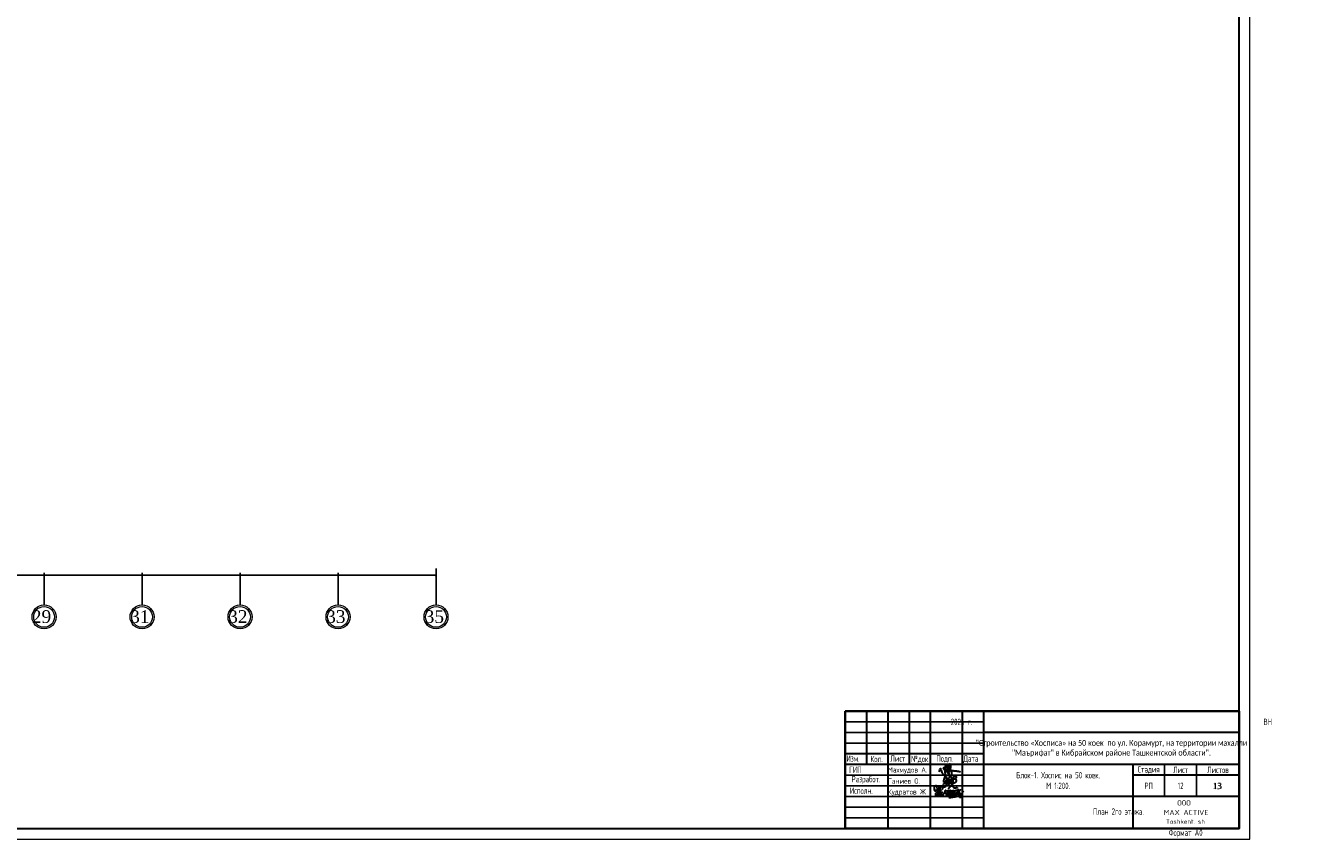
# Model space of a CAD drawing. Header units: millimetres. Extents: x 42471 to 951304, y -405702 to -322821.
# Tile 18 of 37: x 311498 to 371264, y -405702 to -367384. Entities that reach past the tile are written whole.
import ezdxf
from ezdxf.enums import TextEntityAlignment as Align

# ---------------------------------------------------------------- set-up
doc = ezdxf.new("R2010")
doc.units = ezdxf.units.MM
doc.layers.add('_Текст', color=7, linetype='Continuous')
doc.layers.add('os', color=3, linetype='Continuous')
doc.layers.add('ТХ. штамп', color=7, linetype='Continuous', lineweight=25)
doc.layers.add('ЭМ', color=240, linetype='Continuous', lineweight=20)
doc.styles.add('COMPLEX', font='isocpeur.ttf')
doc.styles.add('SPDS', font='spds.shx', dxfattribs={"width": 0.8, "height": 250})
doc.styles.add('SPDS1', font='spds.shx', dxfattribs={"width": 0.8})
doc.styles.get("Standard").update_dxf_attribs({"font": 'times.ttf'})
doc.styles.add('style1', font='times.ttf')
doc.dimstyles.new('ISO-25', dxfattribs={"dimtxt": 350, "dimasz": 100, "dimexe": 50, "dimexo": 50, "dimgap": 10, "dimtad": 1, "dimdec": 0, "dimtxsty": 'Standard', "dimblk": 'ARCHTICK', "dimcen": 20, "dimclrd": 1, "dimclre": 1, "dimadec": 0, "dimazin": 0, "dimtfac": 1, "dimtdec": 0, "dimtmove": 0, "dimatfit": 3, "dimldrblk": 'ARCHTICK', "dimfxl": 1, "dimarcsym": 0})

# ---------------------------------------------------------------- blocks, each defined once
blk = doc.blocks.new('_ArchTick')
at = {"color": 0, "linetype": 'ByBlock', "const_width": 0.15}
blk.add_lwpolyline([(-0.5, -0.5), (0.5, 0.5)], dxfattribs=at)
blk = doc.blocks.new('*D1743')
at = {"color": 1, "lineweight": -2, "transparency": 16777216}
for p, q in [((271172, -392879), (271172, -393246)), ((271172, -393196), (330772, -393196)), ((330772, -392879), (330772, -393246))]:
    blk.add_line(p, q, dxfattribs=at)
at = {"layer": 'Defpoints', "color": 0, "lineweight": 25, "transparency": 16777216}
for p in [(271172, -392829), (330772, -392829), (330772, -393196)]:
    blk.add_point(p, dxfattribs=at)
at = {"color": 1, "lineweight": -2, "transparency": 16777216, "xscale": 100, "yscale": 100, "zscale": 100, "rotation": 180}
blk.add_blockref('_ArchTick', (271172, -393196), dxfattribs=at)
at = {"color": 1, "lineweight": -2, "transparency": 16777216, "xscale": 100, "yscale": 100, "zscale": 100}
blk.add_blockref('_ArchTick', (330772, -393196), dxfattribs=at)
at = {"color": 0, "transparency": 16777216, "insert": (300972, -393007), "char_height": 350, "attachment_point": 5}
blk.add_mtext('59600', dxfattribs=at)
blk = doc.blocks.new('A$C4c4061ee')
at = {"color": 184, "lineweight": 30}
blk.add_spline([(-39.7, -7.1), (-36.8, 4), (-34, 7.9), (-31.2, -0.1), (-24.1, -16.2), (-16.7, -23.5), (-13.9, -23.5), (-12.5, -17.9), (-12.5, 12.7), (-8.3, 24.8), (-4.4, 27), (-3.4, 21.4), (-5.7, 12.9), (-4.4, 8), (-4.4, -10), (-2, -12.6), (3.3, -10), (9.6, 6.1), (12.6, 19.5), (7.6, 28.9), (4.7, 26.6), (2.4, 16.6), (1.1, -1.2), (2.9, -14.2), (6.8, -24.8), (10.9, -24.8), (15, -21.3), (16.5, -17.2), (16.5, -9.9), (12, 2), (5.9, 7.4), (-2.7, 10.3), (-10, 12.1), (-17, 12.1), (-21.5, 11.2), (-22.5, 7.7), (-20, 5.4), (-14, 3.7), (-0.7, 1.8), (11, 0.5), (22.2, -1.2), (37.6, -2.6), (43.5, -3.6), (49.3, -4.5), (54.9, -6.4)], degree=3, dxfattribs=at)
blk = doc.blocks.new('Odil Ganiyev')
at = {"color": 184, "lineweight": 30}
for points, knots in [([(278093, -189111), (278063, -189124), (277979, -189180), (277976, -189469), (278121, -189357), (278159, -189260), (278167, -189222)], [0, 0, 0, 0, 84.01965, 319.3343, 434.006974, 519.963926, 519.963926, 519.963926, 519.963926]), ([(278167, -189222), (278181, -189151), (278171, -189084), (278111, -189103), (278093, -189111)], [526.826092, 526.826092, 526.826092, 526.826092, 665.559085, 706.396126, 706.396126, 706.396126, 706.396126]), ([(278396, -189316), (278466, -189243), (278495, -189145), (278487, -189009), (278378, -188944), (278332, -188998), (278319, -189020), (278305, -189050), (278280, -189134), (278300, -189288), (278388, -189386)], [0, 0, 0, 0, 210.331661, 341.544209, 437.993539, 521.209993, 521.209993, 521.209993, 602.643394, 823.015149, 823.015149, 823.015149, 823.015149]), ([(278617, -189118), (278680, -189058), (278780, -189127), (278817, -189262), (278675, -189400), (278595, -189412), (278531, -189410)], [498.211239, 498.211239, 498.211239, 498.211239, 560.962433, 628.560844, 789.184895, 992.203079, 992.203079, 992.203079, 992.203079]), ([(278604, -188939), (278630, -188908), (278658, -188890), (278746, -188897), (278776, -188980), (278743, -189054), (278691, -189101), (278617, -189118)], [0, 0, 0, 0, 59.301687, 137.83445, 232.671471, 306.955654, 371.443461, 371.443461, 371.443461, 371.443461])]:
    blk.add_open_spline(points, degree=3, knots=knots, dxfattribs=at)
for points in [[(278174, -189155), (278173, -189633), (278135, -189699), (278036, -189702), (278008, -189605), (278074, -189469), (278128, -189405), (278218, -189288)], [(278009, -189095), (278081, -189029), (278139, -189055), (278204, -188993)], [(278218, -189288), (278220, -189298), (278251, -189229), (278258, -189294), (278315, -189206), (278295, -189231), (278320, -189288), (278380, -189198), (278355, -189239), (278384, -189286), (278449, -189192), (278428, -189223), (278438, -189281), (278515, -189197), (278494, -189208), (278505, -189282), (278604, -188932), (278563, -189514)], [(278213, -189509), (278316, -189388), (278340, -189483), (278421, -189425), (278521, -189382)]]:
    blk.add_spline(points, degree=3, dxfattribs=at)
blk = doc.blocks.new('A$C77aec0c1')
at = {"color": 184, "lineweight": 30}
for points in [[(-78.4, 25.2), (-78.4, 19.8), (-80.1, 15.4), (-82.7, 15.2), (-85.9, 18.3), (-87.6, 24.6), (-87.6, 33.5), (-85.8, 41.5), (-83.2, 44.9), (-79.5, 45.3), (-74.8, 37.3), (-71.4, 24), (-70.3, 12.8), (-70.6, 1.9), (-72.5, -8.2), (-74.5, -11.9), (-76.7, -12.4), (-79.3, -9.8), (-81.1, -2.5), (-80.5, 2.8), (-78.6, 6.3), (-76.3, 8.1), (-74.2, 8.6)], [(-70.3, 8.8), (-64.2, 15.4), (-63.4, 26), (-64.7, 36.5), (-65.8, 41.1), (-66, 40.4), (-65.4, 38.6), (-63.9, 30.6), (-63.4, 26), (-62.4, 17.4), (-61.3, 7.7), (-60.5, -1.3), (-59.7, -9.1), (-59.2, -11.6), (-59.5, -10.3), (-59.8, -8.8), (-61, 4.4), (-61.6, 9.7), (-62.2, 15.2), (-62.4, 16.8), (-60.5, 15), (-58.2, 15.7), (-56.6, 21.2), (-56.7, 31.2), (-55.8, 37.1), (-53.2, 40), (-50, 39.7), (-45.9, 34.7), (-45.4, 29.7), (-46.3, 25.7), (-48.8, 25), (-50.3, 25.3)], [(-56.6, 20.3), (-55.7, 12.4), (-53.4, 2), (-50.9, -4.5), (-47.7, -7.4), (-43.4, -8.2), (-40.2, -6.5), (-38.7, -1.4), (-39.6, 2.9), (-41.5, 6), (-44.2, 7.7), (-47, 7.2), (-47.6, 5.7)], [(-30.4, 1), (-29.8, 17.4), (-28.4, 20.1), (-25.6, 19.9), (-20.5, 13.6), (-18.9, 4.6), (-17.5, -7.1), (-18.5, -11.1), (-21.9, -11.5), (-24, -7.9), (-23.3, -0.6), (-20.4, 7.3), (-17, 14), (-13.9, 18.7), (-9.6, 18.3), (-6.3, 10.9), (-5, -2.4), (-5, -8.8), (-9, -10.1), (-12.3, -6.5), (-11.2, 0.2), (-8.3, 6.3), (-6.9, 12.8), (-4.7, 17.9), (-0.2, 20.5), (4.2, 17.9), (6, 9.7), (7.1, 1), (7.6, -6.8), (4.7, -8.8), (0.1, -8.1), (-0.1, -1.4), (3.2, 6.9), (7.8, 15.8), (10.6, 19.9), (16, 19.6), (19.3, 13.2), (20.4, 0.9), (19.5, -6.1), (16.8, -9.2), (13.6, -8.5), (11.7, -1), (15.1, 6.9), (19.9, 14.2), (24.4, 19.9), (31, 21.1), (35, 14.6), (36.2, 0.9), (34.1, -5.6), (29.3, -6.4), (26.9, -3.5), (30.5, 6.3), (35.4, 12.4), (39.7, 19.3), (40.4, 25.2), (40.7, 24.3), (43.9, -4.9), (43.8, -3.9), (42.9, 9.7), (43.1, 12.5), (45.5, 16.5), (50.4, 21.1), (52.2, 22.2), (51.2, 21.8)], [(-10.4, 26.1), (-11.3, 30.7), (-5.9, 37.4), (1.2, 43.5), (6.2, 44.3), (10.3, 42.2), (12.4, 38), (15, 34.5), (18.4, 33), (24.9, 33.5), (29.4, 34.6), (33.6, 34.4), (35.1, 34)], [(42.9, 10.8), (45.1, 7.7), (48.3, 5.7), (51.7, 3.7), (54.9, -0.4), (57.8, -5.8), (58.9, -10.7), (58.5, -15.5), (56.8, -17.9), (52, -18.5), (48.4, -18.1), (46.1, -15.6), (45.8, -12.6), (48.1, -9.4), (51.1, -6.3), (54.5, -2.6), (57.9, 1), (62.2, 6.3), (66.5, 12.8), (69.8, 17.8)], [(-11.8, -17.3), (-2.7, -17.5), (7.9, -15.9), (17.6, -14.8), (25.1, -13.1), (30.9, -13.1)]]:
    blk.add_spline(points, degree=3, dxfattribs=at)
blk = doc.blocks.new('124343576765846544')
at = {"color": 7, "lineweight": 25, "ltscale": 100}
for p in [(526998, 459414), (521998, 457914)]:
    blk.add_line(p, (526998, 457914), dxfattribs=at)
at = {"layer": '_Текст', "color": 7, "lineweight": 30}
for p, q in [((526998, 463414), (508498, 463414)), ((509498, 463414), (509498, 460914)), ((510498, 463414), (510498, 457914)), ((511498, 463414), (511498, 460914)), ((512498, 463414), (512498, 457914)), ((513998, 463414), (513998, 457914)), ((514998, 463414), (514998, 457914)), ((526998, 462414), (514998, 462414)), ((514998, 461414), (508498, 461414)), ((526998, 460914), (508498, 460914)), ((521998, 460914), (521998, 457914)), ((526998, 460414), (521998, 460414)), ((526998, 459414), (514998, 459414))]:
    blk.add_line(p, q, dxfattribs=at)
at = {"layer": '_Текст', "color": 7, "linetype": 'ByBlock', "lineweight": 30}
blk.add_line((508498, 463414), (508498, 457914), dxfattribs=at)
at = {"layer": '_Текст', "color": 7, "lineweight": 25}
for p, q in [((514998, 462914), (508498, 462914)), ((514998, 462414), (508498, 462414)), ((514998, 461914), (508498, 461914)), ((523498, 460914), (523498, 459414)), ((524998, 460914), (524998, 459414)), ((514998, 460414), (508498, 460414)), ((514998, 459914), (508498, 459914)), ((514998, 459414), (508498, 459414)), ((514998, 458914), (508498, 458914)), ((514998, 458414), (508498, 458414))]:
    blk.add_line(p, q, dxfattribs=at)
at = {"layer": '_Текст', "color": 7, "linetype": 'ByBlock', "lineweight": 30}
blk.add_lwpolyline([(526998, 463414), (526998, 457914), (508498, 457914)], dxfattribs=at)
for name, p, xscale, yscale, zscale in [('A$C4c4061ee', (513334, 460638), 10.45975922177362, 10.45975922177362, 10.45975922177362), ('A$C77aec0c1', (513463, 459525), 8.776011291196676, 8.776011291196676, 8.776011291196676)]:
    blk.add_blockref(name, p, dxfattribs=dict(xscale=xscale, yscale=yscale, zscale=zscale))
at = {"xscale": 0.7326778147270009, "yscale": 0.7326778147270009, "zscale": 0.7326778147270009, "rotation": 351.5695638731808}
blk.add_blockref('Odil Ganiyev', (331974, 627214), dxfattribs=at)
at = {"lineweight": 25, "insert": (523109, 459232), "char_height": 243.53, "width": 2498.43, "attachment_point": 1, "line_spacing_factor": 1.104144, "style": 'COMPLEX'}
blk.add_mtext('\\pi981.33019;ООО \\P\\pi348.14792;MAX ACTIVE \\P\\pi453.55158;{\\H0.84862x;Toshkent. sh}', dxfattribs=at)
at = {"layer": '_Текст', "color": 7, "lineweight": 25, "style": 'SPDS1', "width": 0.8}
for s, p in [('Изм.', (508560, 461043)), ('Кол.', (509690, 461022)), ('Лист', (510622, 461043)), ('№док', (511595, 461027)), ('Подп.', (512782, 461043)), ('Дата', (514053, 461043))]:
    blk.add_text(s, height=300, dxfattribs=at).set_placement(p)
at = {"layer": '_Текст', "color": 7, "lineweight": 25, "style": 'SPDS1'}
for s, p in [('Махмудов А.', (510499, 460538)), ('Ганиев О.', (510507, 460012)), ('Кудратов Ж', (510499, 459505))]:
    blk.add_text(s, height=250, dxfattribs=at).set_placement(p)
at = {"layer": '_Текст', "color": 7, "style": 'SPDS1'}
blk.add_text('13', height=300, dxfattribs=at).set_placement((525980, 459901), align=Align.MIDDLE_CENTER)
at = {"layer": '_Текст', "color": 7, "char_height": 300, "attachment_point": 5}
for s, insert, width, style in [('2026 г.                                                                                            ВН', (520998, 462914), 12000, 'SPDS1'), ('{\\fCalibri|b0|i0|c204|p34;\\H0.91667x;\\C256;"Строительство «Хосписа» на 50 коек  по ул. Корамурт, на территории махалли "Маърифат" в Кибрайском районе Ташкентской области".\\H1.30253x; }', (520998, 461664), 12000, 'SPDS'), ('Стадия', (522748, 460664), 1500, 'SPDS1'), ('Лист', (524248, 460664), 1500, 'SPDS1'), ('Листов', (525998, 460664), 1500, 'SPDS1'), ('Блок-1. Хоспис на 50 коек.\\PМ 1:200.', (518498, 460164), 7000, 'SPDS'), ('РП', (522748, 459914), 1500, 'SPDS1')]:
    blk.add_mtext(s, dxfattribs=dict(at, insert=insert, width=width, style=style))
at = {"layer": '_Текст', "color": 7, "lineweight": 25, "char_height": 300, "width": 2423.39, "attachment_point": 5, "style": 'SPDS1'}
for s, insert in [('ГИП', (508981, 460668)), ('Разработ.', (509480, 460186)), ('Исполн.', (509258, 459686))]:
    blk.add_mtext(s, dxfattribs=dict(at, insert=insert))
blk = doc.blocks.new('1231234431252433')
at = {"color": 0, "linetype": 'Continuous', "lineweight": 30}
for p, q in [((394342, 193022), (412842, 193022)), ((394342, 187522), (394342, 193022))]:
    blk.add_line(p, q, dxfattribs=at)
at = {"layer": 'ЭМ', "color": 0, "lineweight": 20, "ltscale": 0.5}
blk.add_lwpolyline([(287242, 187022), (413342, 187022), (413342, 269622), (287242, 269622)], close=True, dxfattribs=at)
at = {"layer": 'ЭМ', "color": 0, "lineweight": 30, "ltscale": 0.5}
blk.add_lwpolyline([(289242, 187522), (412842, 187522), (412842, 269122), (289242, 269122)], close=True, dxfattribs=at)

msp = doc.modelspace()

# ---------------------------------------------------------------- linework, layer by layer
at = {"layer": 'os', "color": 0}
for p, q in [((312371.761, -393092.824), (312371.761, -394592.824)), ((316971.761, -393092.824), (316971.761, -394592.824)), ((321571.761, -393092.824), (321571.761, -394592.824)), ((326171.761, -393092.824), (326171.761, -394592.824)), ((330771.761, -393092.824), (330771.761, -394592.824))]:
    msp.add_line(p, q, dxfattribs=at)
at = {"layer": 'os', "color": 0, "lineweight": 0}
for centre, radius in [((312371.761, -395155.324), 562.5), ((312371.761, -395155.324), 487.5), ((316971.761, -395155.324), 562.5), ((316971.761, -395155.324), 487.5), ((321571.761, -395155.324), 562.5), ((321571.761, -395155.324), 487.5), ((326171.761, -395155.324), 562.5), ((326171.761, -395155.324), 487.5), ((330771.761, -395155.324), 562.5), ((330771.761, -395155.324), 487.5)]:
    msp.add_circle(centre, radius, dxfattribs=at)

# ---------------------------------------------------------------- block references
at = {"lineweight": 50}
for name, p in [('1231234431252433', (-44363.359, -592606.512)), ('124343576765846544', (-443006.61, -862835.63)), ('124343576765846544', (-421006.61, -862835.63)), ('124343576765846544', (-286567.691, -862835.63)), ('124343576765846544', (-158519.837, -862998.681))]:
    msp.add_blockref(name, p, dxfattribs=at)

# ---------------------------------------------------------------- texts
at = {"ltscale": 50}
for s, p in [('29', (311799.034, -395438.982)), ('31', (316414.492, -395438.982)), ('32', (321015.615, -395438.982)), ('33', (325615.615, -395438.982)), ('35', (330239.704, -395438.982))]:
    msp.add_text(s, height=600, dxfattribs=at).set_placement(p)
at = {"linetype": 'Continuous', "lineweight": 25, "style": 'style1'}
msp.add_text('13', height=300, dxfattribs=at).set_placement((367451.197, -403084.51), align=Align.MIDDLE_CENTER)
at = {"color": 1, "lineweight": 25, "ltscale": 100, "char_height": 300, "attachment_point": 5, "style": 'SPDS1'}
for s, insert, width in [('{\\C0;12}', (365728.262, -403084.51), 1500), ('{\\C0;План 2го этажа. }', (362807.174, -404293.628), 11701.52423)]:
    msp.add_mtext(s, dxfattribs=dict(at, insert=insert, width=width))
at = {"layer": 'ТХ. штамп', "lineweight": 25, "insert": (365964.358, -405327.388), "char_height": 300, "width": 3000, "attachment_point": 5, "style": 'SPDS1'}
msp.add_mtext('Формат А0', dxfattribs=at)

# ---------------------------------------------------------------- dimensions: what is measured, and where the dimension line sits
dim = msp.add_linear_dim(base=(330771.761, -393195.822), p1=(271171.761, -392828.878), p2=(330771.761, -392828.878), dimstyle='ISO-25')
dim.commit()
dim.dimension.update_dxf_attribs({"geometry": '*D1743', "text_midpoint": (300971.761, -393007.289)})

doc.saveas('drawing.dxf')
